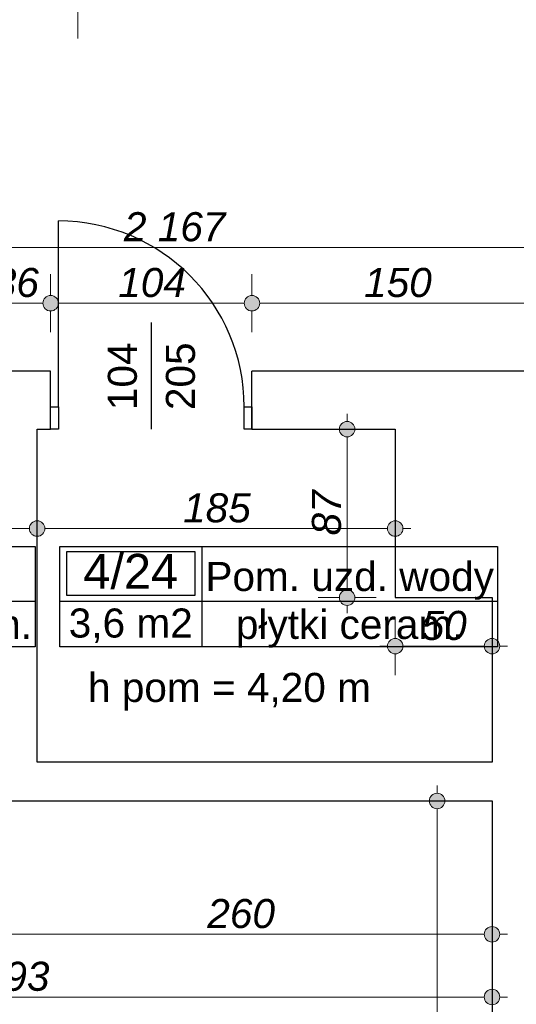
# Model space of a CAD drawing. Header units: millimetres. Extents: x -170998 to -45998, y 10557 to 52557.
# Tile 40 of 92: x -115718 to -113152, y 28669 to 33754. Entities that reach past the tile are written whole.
import ezdxf
from ezdxf.enums import TextEntityAlignment as Align

# ---------------------------------------------------------------- set-up
doc = ezdxf.new("R2010")
doc.units = ezdxf.units.MM
doc.header["$MEASUREMENT"] = 0
for name, color, linetype in [('Drzwi', 7, 'Continuous'), ('Linia', 7, 'Continuous'), ('Obiekt', 7, 'Continuous'), ('Strefa', 7, 'Continuous'), ('Słup', 7, 'Continuous'), ('Tekst', 7, 'Continuous'), ('Wymiary', 7, 'Continuous'), ('Ściana', 7, 'Continuous')]:
    doc.layers.add(name, color=color, linetype=linetype)
doc.styles.add('Arial', font='txt')
doc.styles.add('Times new roman', font='txt')
doc.dimstyles.new('GENERATED_STYLE__1', dxfattribs={"dimtxt": 150, "dimasz": 152, "dimexe": 0.18, "dimexo": 0, "dimgap": 0.09, "dimtad": 1, "dimtih": 1, "dimtoh": 1, "dimlfac": 0.1, "dimzin": 0, "dimdsep": 46, "dimtxsty": 'Arial', "dimblk": 'ARROWHEAD_11', "dimblk1": 'ARROWHEAD_11', "dimblk2": 'ARROWHEAD_11', "dimcen": 0.09, "dimclrd": 114, "dimclre": 114, "dimclrt": 114, "dimazin": 0, "dimtfac": 1, "dimtdec": 4, "dimtmove": 0, "dimatfit": 3, "dimfxl": 1, "dimtolj": 1, "dimtzin": 0, "dimarcsym": 0})
doc.dimstyles.new('GENERATED_STYLE__2', dxfattribs={"dimtxt": 150, "dimasz": 152, "dimexe": 0.18, "dimexo": 0, "dimgap": 0.09, "dimtad": 1, "dimlfac": 0.1, "dimzin": 0, "dimdsep": 46, "dimtxsty": 'Arial', "dimblk": 'ARROWHEAD_11', "dimblk1": 'ARROWHEAD_11', "dimblk2": 'ARROWHEAD_11', "dimcen": 0.09, "dimclrd": 114, "dimclre": 114, "dimclrt": 114, "dimazin": 0, "dimtfac": 1, "dimtdec": 4, "dimtmove": 0, "dimatfit": 3, "dimfxl": 1, "dimtolj": 1, "dimtzin": 0, "dimarcsym": 0})

# ---------------------------------------------------------------- blocks, each defined once
blk = doc.blocks.new('Pom. uzd. wody_4_24_24', base_point=(-114777.3, 30750.3))
at = {"layer": 'Strefa'}
for p, q in [((-115511.3, 31033.1), (-113249.4, 31033.1)), ((-115511.3, 30514.6), (-115511.3, 31033.1)), ((-114777.3, 31033.1), (-114777.3, 30514.6)), ((-113249.4, 31033.1), (-113249.4, 30514.6)), ((-115474.6, 31007.2), (-114814, 31007.2)), ((-115474.6, 30780.9), (-115474.6, 31007.2)), ((-114814, 31007.2), (-114814, 30780.9)), ((-114814, 30780.9), (-115474.6, 30780.9)), ((-115511.3, 30750.3), (-113249.4, 30750.3)), ((-113249.4, 30514.6), (-115511.3, 30514.6))]:
    blk.add_line(p, q, dxfattribs=at)
at = {"layer": 'Strefa', "style": 'Arial'}
for tag, height, p in [('ROOM_NUMBER', 180, (-115144.3, 30905.2)), ('ROOM_NAME', 150, (-114013.4, 30878.7)), ('ROOM_CALC_AREA', 150, (-115144.3, 30638.2)), ('floor_f', 150, (-114013.4, 30631.2))]:
    blk.add_attdef(tag, text='', height=height, dxfattribs=at).set_placement(p, align=Align.MIDDLE_CENTER)
blk = doc.blocks.new('Śluza_4_25_25', base_point=(-116846.6, 30750.3))
at = {"layer": 'Strefa'}
for p, q in [((-117580.6, 31033.1), (-115638.4, 31033.1)), ((-117580.6, 30514.6), (-117580.6, 31033.1)), ((-116846.6, 31033.1), (-116846.6, 30514.6)), ((-115638.4, 31033.1), (-115638.4, 30514.6)), ((-117543.9, 31007.2), (-116883.3, 31007.2)), ((-117543.9, 30780.9), (-117543.9, 31007.2)), ((-116883.3, 31007.2), (-116883.3, 30780.9)), ((-116883.3, 30780.9), (-117543.9, 30780.9)), ((-117580.6, 30750.3), (-115638.4, 30750.3)), ((-115638.4, 30514.6), (-117580.6, 30514.6))]:
    blk.add_line(p, q, dxfattribs=at)
at = {"layer": 'Strefa', "style": 'Arial'}
for tag, height, p in [('ROOM_NUMBER', 180, (-117213.6, 30905.2)), ('ROOM_NAME', 150, (-116242.5, 30890.5)), ('ROOM_CALC_AREA', 150, (-117213.6, 30638.2)), ('floor_f', 150, (-116242.5, 30631.2))]:
    blk.add_attdef(tag, text='', height=height, dxfattribs=at).set_placement(p, align=Align.MIDDLE_CENTER)
blk = doc.blocks.new('*D198')
at = {"layer": 'Wymiary', "linetype": 'Continuous', "lineweight": 13}
for points in [[(-115878, 32289.6), (-115881.1, 32304.9), (-115889.7, 32317.9), (-115902.7, 32326.5), (-115918, 32329.6), (-115933.3, 32326.5), (-115946.3, 32317.9), (-115955, 32304.9), (-115958, 32289.6), (-115955, 32274.3), (-115946.3, 32261.3), (-115933.3, 32252.6), (-115918, 32249.6), (-115902.7, 32252.6), (-115889.7, 32261.3), (-115881.1, 32274.3)], [(-115518, 32289.6), (-115521.1, 32304.9), (-115529.7, 32317.9), (-115542.7, 32326.5), (-115558, 32329.6), (-115573.3, 32326.5), (-115586.3, 32317.9), (-115595, 32304.9), (-115598, 32289.6), (-115595, 32274.3), (-115586.3, 32261.3), (-115573.3, 32252.6), (-115558, 32249.6), (-115542.7, 32252.6), (-115529.7, 32261.3), (-115521.1, 32274.3)]]:
    blk.add_hatch(color=114, dxfattribs=at).paths.add_polyline_path(points)
at = {"layer": 'Wymiary', "color": 114, "lineweight": 13}
for p, q in [((-115918, 32329.6), (-115918, 32439.6)), ((-115558, 32329.6), (-115558, 32439.6)), ((-115878, 32289.6), (-115598, 32289.6)), ((-115918, 32139.6), (-115918, 32249.6)), ((-115558, 32139.6), (-115558, 32249.6))]:
    blk.add_line(p, q, dxfattribs=at)
for centre in [(-115918, 32289.6), (-115558, 32289.6)]:
    blk.add_circle(centre, 40, dxfattribs=at)
at = {"layer": 'Wymiary', "color": 114, "lineweight": 13, "insert": (-115851.8, 32319.6), "char_height": 150, "attachment_point": 7, "style": 'Arial'}
blk.add_mtext('\\A1;{\\fArial|b0|i1|c238|p38;36}', dxfattribs=at)
blk = doc.blocks.new('ARROWHEAD_11')
at = {"color": 0, "linetype": 'Continuous', "lineweight": 0}
blk.add_line((0, 0), (-1, 0), dxfattribs=at)
at = {"color": 0, "linetype": 'Continuous', "lineweight": 0, "const_width": 0.25, "flags": 128}
blk.add_lwpolyline([(-0.125, 0, 1), (0.125, 0, 1)], format="xyb", close=True, dxfattribs=at)
blk = doc.blocks.new('*D199')
at = {"layer": 'Wymiary', "linetype": 'Continuous', "lineweight": 13}
for points in [[(-115518, 32289.6), (-115521.1, 32304.9), (-115529.7, 32317.9), (-115542.7, 32326.5), (-115558, 32329.6), (-115573.3, 32326.5), (-115586.3, 32317.9), (-115595, 32304.9), (-115598, 32289.6), (-115595, 32274.3), (-115586.3, 32261.3), (-115573.3, 32252.6), (-115558, 32249.6), (-115542.7, 32252.6), (-115529.7, 32261.3), (-115521.1, 32274.3)], [(-114478, 32289.6), (-114481.1, 32304.9), (-114489.7, 32317.9), (-114502.7, 32326.5), (-114518, 32329.6), (-114533.3, 32326.5), (-114546.3, 32317.9), (-114555, 32304.9), (-114558, 32289.6), (-114555, 32274.3), (-114546.3, 32261.3), (-114533.3, 32252.6), (-114518, 32249.6), (-114502.7, 32252.6), (-114489.7, 32261.3), (-114481.1, 32274.3)]]:
    blk.add_hatch(color=114, dxfattribs=at).paths.add_polyline_path(points)
at = {"layer": 'Wymiary', "color": 114, "lineweight": 13}
for p, q in [((-115558, 32329.6), (-115558, 32439.6)), ((-114518, 32329.6), (-114518, 32439.6)), ((-115518, 32289.6), (-114558, 32289.6)), ((-115558, 32139.6), (-115558, 32249.6)), ((-114518, 32139.6), (-114518, 32249.6))]:
    blk.add_line(p, q, dxfattribs=at)
for centre in [(-115558, 32289.6), (-114518, 32289.6)]:
    blk.add_circle(centre, 40, dxfattribs=at)
at = {"layer": 'Wymiary', "color": 114, "lineweight": 13, "insert": (-115208.8, 32319.6), "char_height": 150, "attachment_point": 7, "style": 'Arial'}
blk.add_mtext('\\A1;{\\fArial|b0|i1|c238|p38;104}', dxfattribs=at)
blk = doc.blocks.new('*D200')
at = {"layer": 'Wymiary', "linetype": 'Continuous', "lineweight": 13}
for points in [[(-114478, 32289.6), (-114481.1, 32304.9), (-114489.7, 32317.9), (-114502.7, 32326.5), (-114518, 32329.6), (-114533.3, 32326.5), (-114546.3, 32317.9), (-114555, 32304.9), (-114558, 32289.6), (-114555, 32274.3), (-114546.3, 32261.3), (-114533.3, 32252.6), (-114518, 32249.6), (-114502.7, 32252.6), (-114489.7, 32261.3), (-114481.1, 32274.3)], [(-112978, 32289.6), (-112981.1, 32304.9), (-112989.7, 32317.9), (-113002.7, 32326.5), (-113018, 32329.6), (-113033.3, 32326.5), (-113046.3, 32317.9), (-113055, 32304.9), (-113058, 32289.6), (-113055, 32274.3), (-113046.3, 32261.3), (-113033.3, 32252.6), (-113018, 32249.6), (-113002.7, 32252.6), (-112989.7, 32261.3), (-112981.1, 32274.3)]]:
    blk.add_hatch(color=114, dxfattribs=at).paths.add_polyline_path(points)
at = {"layer": 'Wymiary', "color": 114, "lineweight": 13}
for p, q in [((-114518, 32329.6), (-114518, 32439.6)), ((-113018, 32329.6), (-113018, 32439.6)), ((-114478, 32289.6), (-113058, 32289.6)), ((-114518, 32139.6), (-114518, 32249.6)), ((-113018, 32139.6), (-113018, 32249.6))]:
    blk.add_line(p, q, dxfattribs=at)
for centre in [(-114518, 32289.6), (-113018, 32289.6)]:
    blk.add_circle(centre, 40, dxfattribs=at)
at = {"layer": 'Wymiary', "color": 114, "lineweight": 13, "insert": (-113938.8, 32319.6), "char_height": 150, "attachment_point": 7, "style": 'Arial'}
blk.add_mtext('\\A1;{\\fArial|b0|i1|c238|p38;150}', dxfattribs=at)
blk = doc.blocks.new('*D220')
at = {"layer": 'Wymiary', "linetype": 'Continuous', "lineweight": 13}
for points in [[(-125718, 32577.6), (-125721.1, 32592.9), (-125729.7, 32605.9), (-125742.7, 32614.5), (-125758, 32617.6), (-125773.3, 32614.5), (-125786.3, 32605.9), (-125795, 32592.9), (-125798, 32577.6), (-125795, 32562.3), (-125786.3, 32549.3), (-125773.3, 32540.6), (-125758, 32537.6), (-125742.7, 32540.6), (-125729.7, 32549.3), (-125721.1, 32562.3)], [(-104048, 32577.6), (-104051.1, 32592.9), (-104059.7, 32605.9), (-104072.7, 32614.5), (-104088, 32617.6), (-104103.3, 32614.5), (-104116.3, 32605.9), (-104125, 32592.9), (-104128, 32577.6), (-104125, 32562.3), (-104116.3, 32549.3), (-104103.3, 32540.6), (-104088, 32537.6), (-104072.7, 32540.6), (-104059.7, 32549.3), (-104051.1, 32562.3)]]:
    blk.add_hatch(color=114, dxfattribs=at).paths.add_polyline_path(points)
at = {"layer": 'Wymiary', "color": 114, "lineweight": 13}
for p, q in [((-125758, 32617.6), (-125758, 32727.6)), ((-104088, 32617.6), (-104088, 32727.6)), ((-125838, 32577.6), (-125798, 32577.6)), ((-125718, 32577.6), (-104128, 32577.6)), ((-104048, 32577.6), (-104008, 32577.6)), ((-125758, 32427.6), (-125758, 32537.6)), ((-104088, 32427.6), (-104088, 32537.6))]:
    blk.add_line(p, q, dxfattribs=at)
for centre in [(-125758, 32577.6), (-104088, 32577.6)]:
    blk.add_circle(centre, 40, dxfattribs=at)
at = {"layer": 'Wymiary', "color": 114, "lineweight": 13, "insert": (-115179.5, 32607.6), "char_height": 150, "attachment_point": 7, "style": 'Arial'}
blk.add_mtext('\\A1;{\\fArial|b0|i1|c238|p38;2\xa0167}', dxfattribs=at)
blk = doc.blocks.new('*D530')
at = {"layer": 'Wymiary', "linetype": 'Continuous', "lineweight": 13}
for points in [[(-113521.6, 29719.3), (-113524.7, 29734.6), (-113533.4, 29747.6), (-113546.3, 29756.3), (-113561.6, 29759.3), (-113576.9, 29756.3), (-113589.9, 29747.6), (-113598.6, 29734.6), (-113601.6, 29719.3), (-113598.6, 29704), (-113589.9, 29691), (-113576.9, 29682.4), (-113561.6, 29679.3), (-113546.3, 29682.4), (-113533.4, 29691), (-113524.7, 29704)], [(-113521.6, 24589.3), (-113524.7, 24604.6), (-113533.4, 24617.6), (-113546.3, 24626.3), (-113561.6, 24629.3), (-113576.9, 24626.3), (-113589.9, 24617.6), (-113598.6, 24604.6), (-113601.6, 24589.3), (-113598.6, 24574), (-113589.9, 24561), (-113576.9, 24552.4), (-113561.6, 24549.3), (-113546.3, 24552.4), (-113533.4, 24561), (-113524.7, 24574)]]:
    blk.add_hatch(color=114, dxfattribs=at).paths.add_polyline_path(points)
at = {"layer": 'Wymiary', "color": 114, "lineweight": 13}
for p, q in [((-113561.6, 29759.3), (-113561.6, 29799.3)), ((-113601.6, 29719.3), (-113711.6, 29719.3)), ((-113411.6, 29719.3), (-113521.6, 29719.3)), ((-113561.6, 24629.3), (-113561.6, 29679.3)), ((-113601.6, 24589.3), (-113711.6, 24589.3)), ((-113411.6, 24589.3), (-113521.6, 24589.3)), ((-113561.6, 24509.3), (-113561.6, 24549.3))]:
    blk.add_line(p, q, dxfattribs=at)
for centre in [(-113561.6, 29719.3), (-113561.6, 24589.3)]:
    blk.add_circle(centre, 40, dxfattribs=at)
at = {"layer": 'Wymiary', "color": 114, "lineweight": 13, "insert": (-113591.6, 26983.6), "char_height": 150, "attachment_point": 7, "rotation": 90, "style": 'Arial'}
blk.add_mtext('\\A1;{\\fArial|b0|i1|c238|p38;513}', dxfattribs=at)
blk = doc.blocks.new('*D536')
at = {"layer": 'Wymiary', "linetype": 'Continuous', "lineweight": 13}
for points in [[(-115838, 29031), (-115841.1, 29046.3), (-115849.7, 29059.3), (-115862.7, 29067.9), (-115878, 29071), (-115893.3, 29067.9), (-115906.3, 29059.3), (-115915, 29046.3), (-115918, 29031), (-115915, 29015.7), (-115906.3, 29002.7), (-115893.3, 28994), (-115878, 28991), (-115862.7, 28994), (-115849.7, 29002.7), (-115841.1, 29015.7)], [(-113238, 29031), (-113241.1, 29046.3), (-113249.7, 29059.3), (-113262.7, 29067.9), (-113278, 29071), (-113293.3, 29067.9), (-113306.3, 29059.3), (-113315, 29046.3), (-113318, 29031), (-113315, 29015.7), (-113306.3, 29002.7), (-113293.3, 28994), (-113278, 28991), (-113262.7, 28994), (-113249.7, 29002.7), (-113241.1, 29015.7)]]:
    blk.add_hatch(color=114, dxfattribs=at).paths.add_polyline_path(points)
at = {"layer": 'Wymiary', "color": 114, "lineweight": 13}
for p, q in [((-115878, 29071), (-115878, 29181)), ((-113278, 29071), (-113278, 29181)), ((-115878, 28881), (-115878, 28991)), ((-115838, 29031), (-113318, 29031)), ((-113278, 28881), (-113278, 28991)), ((-113238, 29031), (-113198, 29031))]:
    blk.add_line(p, q, dxfattribs=at)
for centre in [(-115878, 29031), (-113278, 29031)]:
    blk.add_circle(centre, 40, dxfattribs=at)
at = {"layer": 'Wymiary', "color": 114, "lineweight": 13, "insert": (-114748.8, 29061), "char_height": 150, "attachment_point": 7, "style": 'Arial'}
blk.add_mtext('\\A1;{\\fArial|b0|i1|c238|p38;260}', dxfattribs=at)
blk = doc.blocks.new('*D540')
at = {"layer": 'Wymiary', "linetype": 'Continuous', "lineweight": 13}
for points in [[(-118168, 28707), (-118171.1, 28722.3), (-118179.7, 28735.3), (-118192.7, 28744), (-118208, 28747), (-118223.3, 28744), (-118236.3, 28735.3), (-118245, 28722.3), (-118248, 28707), (-118245, 28691.7), (-118236.3, 28678.7), (-118223.3, 28670.1), (-118208, 28667), (-118192.7, 28670.1), (-118179.7, 28678.7), (-118171.1, 28691.7)], [(-113238, 28707), (-113241.1, 28722.3), (-113249.7, 28735.3), (-113262.7, 28744), (-113278, 28747), (-113293.3, 28744), (-113306.3, 28735.3), (-113315, 28722.3), (-113318, 28707), (-113315, 28691.7), (-113306.3, 28678.7), (-113293.3, 28670.1), (-113278, 28667), (-113262.7, 28670.1), (-113249.7, 28678.7), (-113241.1, 28691.7)]]:
    blk.add_hatch(color=114, dxfattribs=at).paths.add_polyline_path(points)
at = {"layer": 'Wymiary', "color": 114, "lineweight": 13}
for p, q in [((-118208, 28747), (-118208, 28857)), ((-113278, 28747), (-113278, 28857)), ((-118288, 28707), (-118248, 28707)), ((-118168, 28707), (-113318, 28707)), ((-113238, 28707), (-113198, 28707)), ((-118208, 28557), (-118208, 28667)), ((-113278, 28557), (-113278, 28667))]:
    blk.add_line(p, q, dxfattribs=at)
for centre in [(-118208, 28707), (-113278, 28707)]:
    blk.add_circle(centre, 40, dxfattribs=at)
at = {"layer": 'Wymiary', "color": 114, "lineweight": 13, "insert": (-115913.8, 28737), "char_height": 150, "attachment_point": 7, "style": 'Arial'}
blk.add_mtext('\\A1;{\\fArial|b0|i1|c238|p38;493}', dxfattribs=at)
blk = doc.blocks.new('*D559')
at = {"layer": 'Wymiary', "linetype": 'Continuous', "lineweight": 13}
for points in [[(-115768, 31126.1), (-115771.1, 31141.4), (-115779.7, 31154.4), (-115792.7, 31163), (-115808, 31166.1), (-115823.3, 31163), (-115836.3, 31154.4), (-115845, 31141.4), (-115848, 31126.1), (-115845, 31110.8), (-115836.3, 31097.8), (-115823.3, 31089.1), (-115808, 31086.1), (-115792.7, 31089.1), (-115779.7, 31097.8), (-115771.1, 31110.8)], [(-115588, 31126.1), (-115591.1, 31141.4), (-115599.7, 31154.4), (-115612.7, 31163), (-115628, 31166.1), (-115643.3, 31163), (-115656.3, 31154.4), (-115665, 31141.4), (-115668, 31126.1), (-115665, 31110.8), (-115656.3, 31097.8), (-115643.3, 31089.1), (-115628, 31086.1), (-115612.7, 31089.1), (-115599.7, 31097.8), (-115591.1, 31110.8)]]:
    blk.add_hatch(color=114, dxfattribs=at).paths.add_polyline_path(points)
at = {"layer": 'Wymiary', "color": 114, "lineweight": 13}
for p, q in [((-115808, 31166.1), (-115808, 31276.1)), ((-115628, 31166.1), (-115628, 31276.1)), ((-115768, 31126.1), (-115668, 31126.1)), ((-115808, 30976.1), (-115808, 31086.1)), ((-115628, 30976.1), (-115628, 31086.1))]:
    blk.add_line(p, q, dxfattribs=at)
for centre in [(-115808, 31126.1), (-115628, 31126.1)]:
    blk.add_circle(centre, 40, dxfattribs=at)
blk = doc.blocks.new('*D560')
at = {"layer": 'Wymiary', "linetype": 'Continuous', "lineweight": 13}
for points in [[(-115588, 31126.1), (-115591.1, 31141.4), (-115599.7, 31154.4), (-115612.7, 31163), (-115628, 31166.1), (-115643.3, 31163), (-115656.3, 31154.4), (-115665, 31141.4), (-115668, 31126.1), (-115665, 31110.8), (-115656.3, 31097.8), (-115643.3, 31089.1), (-115628, 31086.1), (-115612.7, 31089.1), (-115599.7, 31097.8), (-115591.1, 31110.8)], [(-113738, 31126.1), (-113741.1, 31141.4), (-113749.7, 31154.4), (-113762.7, 31163), (-113778, 31166.1), (-113793.3, 31163), (-113806.3, 31154.4), (-113815, 31141.4), (-113818, 31126.1), (-113815, 31110.8), (-113806.3, 31097.8), (-113793.3, 31089.1), (-113778, 31086.1), (-113762.7, 31089.1), (-113749.7, 31097.8), (-113741.1, 31110.8)]]:
    blk.add_hatch(color=114, dxfattribs=at).paths.add_polyline_path(points)
at = {"layer": 'Wymiary', "color": 114, "lineweight": 13}
for p, q in [((-115628, 31166.1), (-115628, 31276.1)), ((-113778, 31166.1), (-113778, 31276.1)), ((-115588, 31126.1), (-113818, 31126.1)), ((-113738, 31126.1), (-113698, 31126.1)), ((-115628, 30976.1), (-115628, 31086.1)), ((-113778, 30976.1), (-113778, 31086.1))]:
    blk.add_line(p, q, dxfattribs=at)
for centre in [(-115628, 31126.1), (-113778, 31126.1)]:
    blk.add_circle(centre, 40, dxfattribs=at)
at = {"layer": 'Wymiary', "color": 114, "lineweight": 13, "insert": (-114873.8, 31156.1), "char_height": 150, "attachment_point": 7, "style": 'Arial'}
blk.add_mtext('\\A1;{\\fArial|b0|i1|c238|p38;185}', dxfattribs=at)
blk = doc.blocks.new('*D561')
at = {"layer": 'Wymiary', "linetype": 'Continuous', "lineweight": 13}
for points in [[(-113986.5, 31639.3), (-113989.6, 31654.6), (-113998.2, 31667.6), (-114011.2, 31676.3), (-114026.5, 31679.3), (-114041.8, 31676.3), (-114054.8, 31667.6), (-114063.5, 31654.6), (-114066.5, 31639.3), (-114063.5, 31624), (-114054.8, 31611), (-114041.8, 31602.4), (-114026.5, 31599.3), (-114011.2, 31602.4), (-113998.2, 31611), (-113989.6, 31624)], [(-113986.5, 30769.3), (-113989.6, 30784.6), (-113998.2, 30797.6), (-114011.2, 30806.3), (-114026.5, 30809.3), (-114041.8, 30806.3), (-114054.8, 30797.6), (-114063.5, 30784.6), (-114066.5, 30769.3), (-114063.5, 30754), (-114054.8, 30741), (-114041.8, 30732.4), (-114026.5, 30729.3), (-114011.2, 30732.4), (-113998.2, 30741), (-113989.6, 30754)]]:
    blk.add_hatch(color=114, dxfattribs=at).paths.add_polyline_path(points)
at = {"layer": 'Wymiary', "color": 114, "lineweight": 13}
for p, q in [((-114026.5, 31679.3), (-114026.5, 31719.3)), ((-114066.5, 31639.3), (-114176.5, 31639.3)), ((-113876.5, 31639.3), (-113986.5, 31639.3)), ((-114026.5, 30809.3), (-114026.5, 31599.3)), ((-114066.5, 30769.3), (-114176.5, 30769.3)), ((-113876.5, 30769.3), (-113986.5, 30769.3)), ((-114026.5, 30689.3), (-114026.5, 30729.3))]:
    blk.add_line(p, q, dxfattribs=at)
for centre in [(-114026.5, 31639.3), (-114026.5, 30769.3)]:
    blk.add_circle(centre, 40, dxfattribs=at)
at = {"layer": 'Wymiary', "color": 114, "lineweight": 13, "insert": (-114056.5, 31090.5), "char_height": 150, "attachment_point": 7, "rotation": 90, "style": 'Arial'}
blk.add_mtext('\\A1;{\\fArial|b0|i1|c238|p38;87}', dxfattribs=at)
blk = doc.blocks.new('*D562')
at = {"layer": 'Wymiary', "linetype": 'Continuous', "lineweight": 13}
for points in [[(-113738, 30518.7), (-113741.1, 30534), (-113749.7, 30547), (-113762.7, 30555.7), (-113778, 30558.7), (-113793.3, 30555.7), (-113806.3, 30547), (-113815, 30534), (-113818, 30518.7), (-113815, 30503.4), (-113806.3, 30490.5), (-113793.3, 30481.8), (-113778, 30478.7), (-113762.7, 30481.8), (-113749.7, 30490.5), (-113741.1, 30503.4)], [(-113238, 30518.7), (-113241.1, 30534), (-113249.7, 30547), (-113262.7, 30555.7), (-113278, 30558.7), (-113293.3, 30555.7), (-113306.3, 30547), (-113315, 30534), (-113318, 30518.7), (-113315, 30503.4), (-113306.3, 30490.5), (-113293.3, 30481.8), (-113278, 30478.7), (-113262.7, 30481.8), (-113249.7, 30490.5), (-113241.1, 30503.4)]]:
    blk.add_hatch(color=114, dxfattribs=at).paths.add_polyline_path(points)
at = {"layer": 'Wymiary', "color": 114, "lineweight": 13}
for p, q in [((-113778, 30558.7), (-113778, 30668.7)), ((-113278, 30558.7), (-113278, 30668.7)), ((-113858, 30518.7), (-113818, 30518.7)), ((-113738, 30518.7), (-113318, 30518.7)), ((-113238, 30518.7), (-113198, 30518.7)), ((-113778, 30368.7), (-113778, 30478.7)), ((-113278, 30368.7), (-113278, 30478.7))]:
    blk.add_line(p, q, dxfattribs=at)
for centre in [(-113778, 30518.7), (-113278, 30518.7)]:
    blk.add_circle(centre, 40, dxfattribs=at)
at = {"layer": 'Wymiary', "color": 114, "lineweight": 13, "insert": (-113641.8, 30548.7), "char_height": 150, "attachment_point": 7, "style": 'Arial'}
blk.add_mtext('\\A1;{\\fArial|b0|i1|c238|p38;50}', dxfattribs=at)

msp = doc.modelspace()

# ---------------------------------------------------------------- linework, layer by layer
at = {"layer": 'Drzwi'}
for p, q in [((-115518.019, 31754.32), (-115518.019, 32714.32)), ((-115558.019, 31754.32), (-115518.019, 31754.32)), ((-115558.019, 31639.32), (-115558.019, 31754.32)), ((-115558.019, 31639.32), (-115558.019, 31754.32)), ((-115518.019, 31754.32), (-115518.019, 31639.32)), ((-114558.019, 31639.32), (-114558.019, 31754.32)), ((-114558.019, 31754.32), (-114518.019, 31754.32)), ((-114518.019, 31754.32), (-114518.019, 31639.32)), ((-114518.019, 31639.32), (-114518.019, 31754.32)), ((-115518.019, 31639.32), (-115558.019, 31639.32)), ((-114518.019, 31639.32), (-114558.019, 31639.32))]:
    msp.add_line(p, q, dxfattribs=at)
msp.add_arc((-115518.019, 31754.32), 960, 0, 90, dxfattribs=at)
at = {"layer": 'Linia', "color": 150, "lineweight": 13}
msp.add_line((-115417.608, 33655.845), (-115417.853, 33839.618), dxfattribs=at)
at = {"layer": 'Obiekt'}
msp.add_line((-115038.019, 32190.699), (-115038.019, 31639.32), dxfattribs=at)
at = {"layer": 'Słup'}
for p, q in [((-113778.019, 31639.32), (-113778.019, 30769.32)), ((-113778.019, 30769.32), (-113278.019, 30769.32))]:
    msp.add_line(p, q, dxfattribs=at)
at = {"layer": 'Ściana'}
for p, q in [((-115558.019, 31754.32), (-115558.019, 31939.32)), ((-114518.019, 31754.32), (-114518.019, 31939.32)), ((-115558.019, 31639.32), (-115558.019, 31754.32)), ((-114518.019, 31639.32), (-114518.019, 31754.32))]:
    msp.add_line(p, q, dxfattribs=at)
at = {"layer": 'Ściana', "flags": 128}
for points in [[(-115558.019, 31939.32), (-115918.019, 31939.32)], [(-113018.019, 31939.32), (-114518.019, 31939.32)], [(-115628.019, 31639.32), (-115558.019, 31639.32)], [(-115628.019, 29919.32), (-115628.019, 31639.32)], [(-114518.019, 31639.32), (-113778.019, 31639.32)], [(-113278.019, 30769.32), (-113278.019, 29919.32)], [(-113278.019, 29919.32), (-115628.019, 29919.32)], [(-115878.019, 29719.32), (-113278.019, 29719.32)], [(-113278.019, 29719.32), (-113278.019, 28539.32)]]:
    msp.add_lwpolyline(points, dxfattribs=at)

# ---------------------------------------------------------------- block references
at = {"layer": 'Strefa'}
ref = msp.add_blockref('Śluza_4_25_25', (-116846.602, 30750.276), dxfattribs=at)
ref.add_attrib('ROOM_NAME', 'Śluza', dxfattribs={"color": 7, "height": 150, "style": 'Arial'}).set_placement((-116242.518, 30890.539), align=Align.MIDDLE_CENTER)
ref.add_attrib('ROOM_NUMBER', '4/25', dxfattribs={"color": 7, "height": 180, "style": 'Arial'}).set_placement((-117213.622, 30905.223), align=Align.MIDDLE_CENTER)
ref.add_attrib('ROOM_CALC_AREA', '4,1 m2', dxfattribs={"color": 7, "height": 150, "style": 'Arial'}).set_placement((-117213.622, 30638.222), align=Align.MIDDLE_CENTER)
ref.add_attrib('floor_f', 'płytki ceram.', dxfattribs={"color": 7, "height": 150, "style": 'Arial'}).set_placement((-116242.518, 30631.176), align=Align.MIDDLE_CENTER)
ref = msp.add_blockref('Pom. uzd. wody_4_24_24', (-114777.281, 30750.276), dxfattribs=at)
ref.add_attrib('ROOM_NAME', 'Pom. uzd. wody', dxfattribs={"color": 7, "height": 150, "style": 'Arial'}).set_placement((-114013.357, 30878.676), align=Align.MIDDLE_CENTER)
ref.add_attrib('ROOM_NUMBER', '4/24', dxfattribs={"color": 7, "height": 180, "style": 'Arial'}).set_placement((-115144.301, 30905.223), align=Align.MIDDLE_CENTER)
ref.add_attrib('ROOM_CALC_AREA', '3,6 m2', dxfattribs={"color": 7, "height": 150, "style": 'Arial'}).set_placement((-115144.301, 30638.222), align=Align.MIDDLE_CENTER)
ref.add_attrib('floor_f', 'płytki ceram.', dxfattribs={"color": 7, "height": 150, "style": 'Arial'}).set_placement((-114013.357, 30631.176), align=Align.MIDDLE_CENTER)

# ---------------------------------------------------------------- texts
at = {"layer": 'Obiekt', "char_height": 150, "attachment_point": 7, "rotation": 90, "style": 'Arial'}
for s, insert in [('\\A1;{\\fArial|b0|i0|c238|p38;104}', (-115110.55, 31737.66)), ('\\A1;{\\fArial|b0|i0|c238|p38;205}', (-114810.55, 31737.66))]:
    msp.add_mtext(s, dxfattribs=dict(at, insert=insert))
at = {"layer": 'Tekst', "insert": (-114634.45, 30380.689), "char_height": 150, "attachment_point": 2, "style": 'Times new roman'}
msp.add_mtext('\\A1;{\\fArial|b0|i0|c0|p38;h pom = 4,20 m}', dxfattribs=at)

# ---------------------------------------------------------------- dimensions: what is measured, and where the dimension line sits
at = {"layer": 'Wymiary', "color": 114, "lineweight": 13}
for base, p1, p2, picture, middle in [((-104088.019, 32577.59), (-125758.019, 32199.32), (-104088.019, 31939.32), '*D220', (-114923.019, 32682.59)), ((-115558.019, 32289.584), (-115918.019, 31939.32), (-115558.019, 31939.32), '*D198', (-115738.019, 32394.584)), ((-114518.019, 32289.584), (-115558.019, 31939.32), (-114518.019, 31939.32), '*D199', (-115038.019, 32394.584)), ((-113018.019, 32289.584), (-114518.019, 31939.32), (-113018.019, 31939.32), '*D200', (-113768.019, 32394.584)), ((-115628.019, 31126.087), (-115808.019, 31639.32), (-115628.019, 30929.32), '*D559', (-115961.848, 31231.087)), ((-113778.019, 31126.087), (-115628.019, 30929.32), (-113778.019, 31639.32), '*D560', (-114703.019, 31231.087)), ((-113278.019, 30518.741), (-113778.019, 30769.32), (-113278.019, 30769.32), '*D562', (-113528.019, 30623.741)), ((-113278.019, 28707.03), (-118208.019, 29409.32), (-113278.019, 29719.32), '*D540', (-115743.019, 28812.03)), ((-113278.019, 29030.988), (-115878.019, 29719.32), (-113278.019, 29719.32), '*D536', (-114578.019, 29135.988))]:
    dim = msp.add_linear_dim(base=base, p1=p1, p2=p2, dimstyle='GENERATED_STYLE__1', dxfattribs=at)
    dim.commit()
    dim.dimension.update_dxf_attribs({"geometry": picture, "text_midpoint": middle, "dimtype": 160})
for base, p1, p2, picture, middle in [((-114026.516, 31639.32), (-113778.019, 30769.32), (-113778.019, 31639.32), '*D561', (-114131.516, 31204.32)), ((-113561.64, 29719.32), (-111608.019, 24589.32), (-113278.019, 29719.32), '*D530', (-113666.64, 27154.32))]:
    dim = msp.add_linear_dim(base=base, p1=p1, p2=p2, angle=90, dimstyle='GENERATED_STYLE__2', dxfattribs=at)
    dim.commit()
    dim.dimension.update_dxf_attribs({"geometry": picture, "text_midpoint": middle, "dimtype": 160, "text_rotation": 90})

doc.saveas('drawing.dxf')
